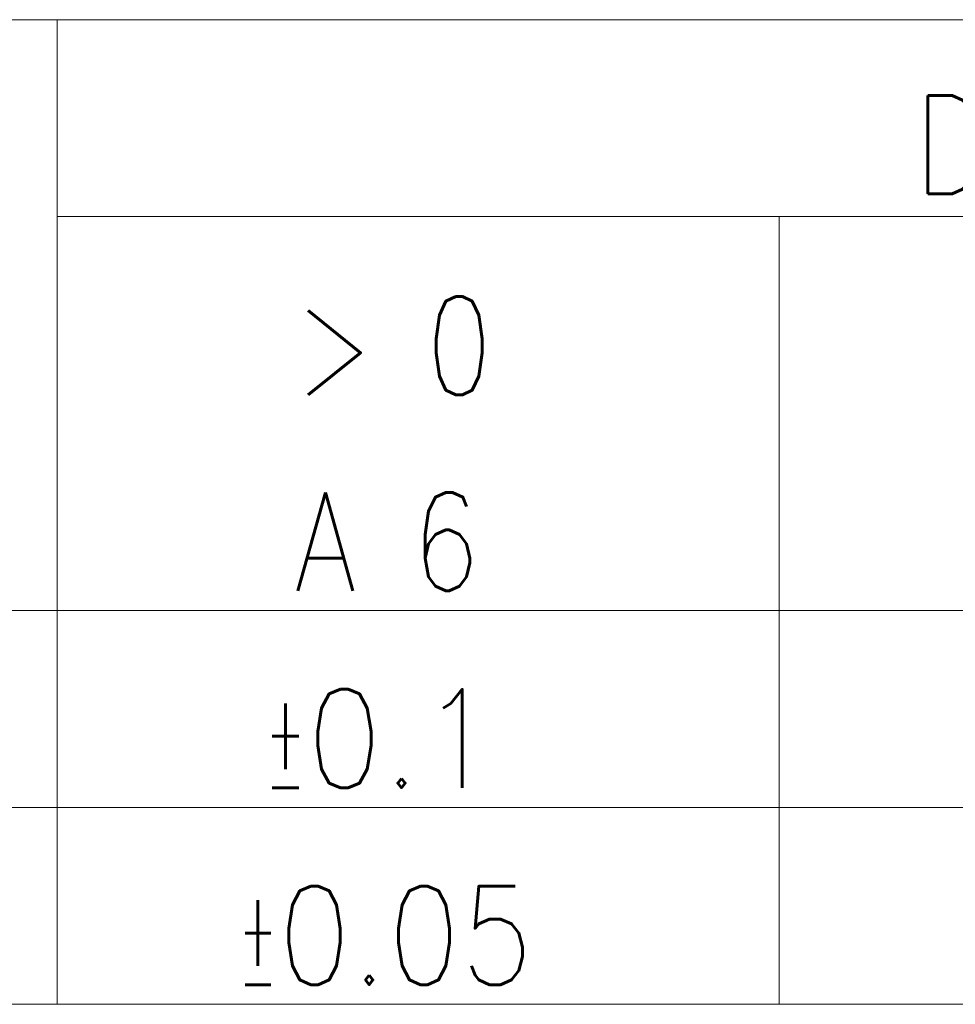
# Model space of a CAD drawing. Header units: millimetres. Extents: x 4 to 589, y 5 to 415.
# Tile 6 of 23: x 413 to 428, y 20 to 35. Entities that reach past the tile are written whole.
import ezdxf

# ---------------------------------------------------------------- set-up
doc = ezdxf.new("R2010")
doc.units = ezdxf.units.MM
doc.layers.add('256', color=7, linetype='Continuous')
doc.styles.add('blockfont', font='simplex.shx')

msp = doc.modelspace()

# ---------------------------------------------------------------- linework, layer by layer
at = {"layer": '256', "color": 4, "linetype": 'Continuous', "lineweight": 18}
for p, q in [((399, 35), (589, 35)), ((414, 35), (414, 20)), ((414, 32), (469, 32)), ((425, 32), (425, 20)), ((399, 26), (414, 26)), ((414, 26), (425, 26)), ((425, 26), (436, 26)), ((399, 23), (414, 23)), ((414, 23), (425, 23)), ((425, 23), (436, 23))]:
    msp.add_line(p, q, dxfattribs=at)
at = {"layer": '256', "color": 3, "linetype": 'Continuous', "lineweight": 18}
for p, q in [((399, 20), (414, 20)), ((414, 20), (425, 20)), ((425, 20), (436, 20))]:
    msp.add_line(p, q, dxfattribs=at)

# ---------------------------------------------------------------- texts
at = {"layer": '256', "color": 4, "linetype": 'Continuous', "lineweight": 13, "char_height": 1.5, "line_spacing_factor": 0.903614, "style": 'blockfont'}
for s, insert, attachment_point in [('\\W0.8260;DIMENSIONAL GROUPS', (427.05, 32.346), 7), ('\\W0.7780;> 0', (419.124, 29.283), 8), ('\\W0.8145;A 6', (419.031, 26.299), 8), ('\\W0.9011;\\W0.4506;%%p\\W0.9011;0.1', (418.928, 23.299), 8), ('\\W0.8644;\\W0.4322;%%p\\W0.8644;0.05', (419.006, 20.299), 8)]:
    msp.add_mtext(s, dxfattribs=dict(at, insert=insert, attachment_point=attachment_point))

doc.saveas('drawing.dxf')
